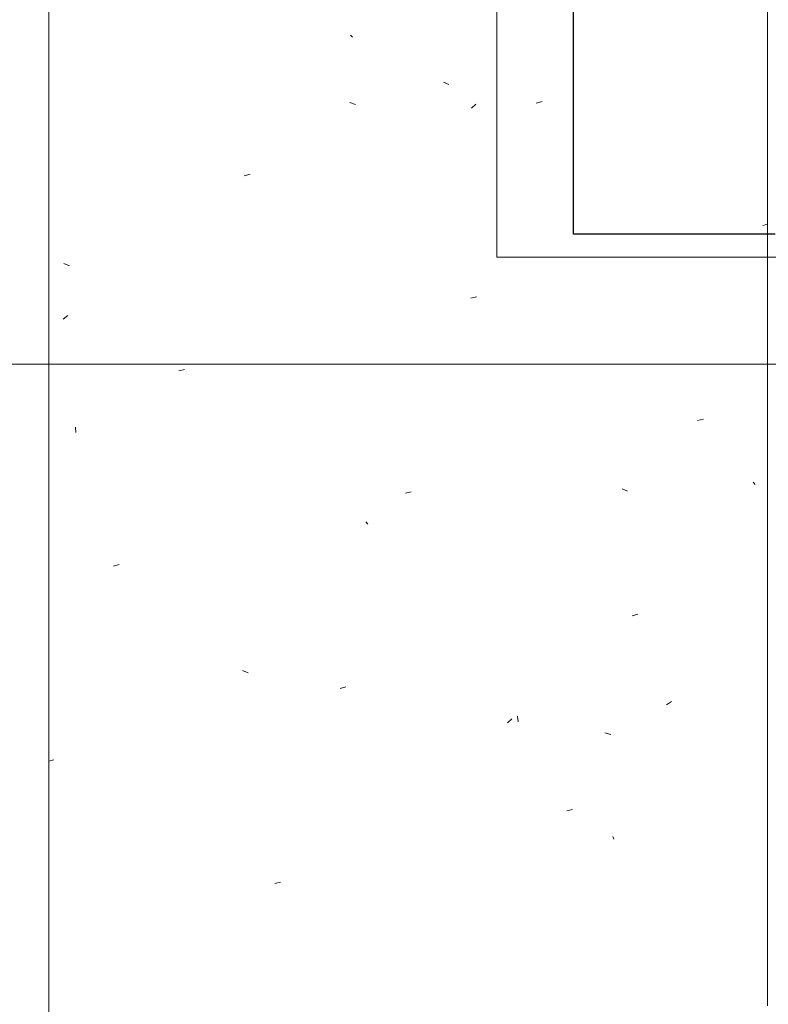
# Model space of a CAD drawing. Extents: x -740 to 300, y 62 to 1112.
# Tile 62 of 187: x -17 to -7, y 377 to 389. Entities that reach past the tile are written whole.
import ezdxf
from ezdxf.lldxf.tags import DXFTag

# ---------------------------------------------------------------- set-up
doc = ezdxf.new("R2010")
doc.units = 0
doc.layers.get('0').update_dxf_attribs({"lineweight": 13})
for name, color, linetype, lineweight, true_color in [('30 -33 Aussenwände- 7 Fassade_ Elemente', 7, 'Continuous', 9, 0x00aacc), ('30 -36 Dächer- 3 Dachbeläge', 7, 'Continuous', 15, 0x9999ff), ('30 -36 Dächer- 3 Dachbeläge Gründach', 9, 'Continuous', 9, 0x808080)]:
    doc.layers.add(name, color=color, linetype=linetype, lineweight=lineweight, true_color=true_color)
doc.layers.add('70 -71 Achsen- 1 Gebäudeachsen', color=7, linetype='STRICHPUNKT2-A06CPVBCL0', lineweight=18)
tags = doc.linetypes.add('STRICHPUNKT2-A06CPVBCL0', pattern=[12.7, 6.35, -3.175, 0, -3.175]).pattern_tags.tags
tags[10:11] = [DXFTag(74, 4), DXFTag(75, 0), DXFTag(340, '0'), DXFTag(46, 0.0), DXFTag(50, 0.0), DXFTag(44, 0.0), DXFTag(45, 0.0)]
tags[8:9] = [DXFTag(74, 4), DXFTag(75, 0), DXFTag(340, '0'), DXFTag(46, 0.0), DXFTag(50, 0.0), DXFTag(44, 0.0), DXFTag(45, 0.0)]
tags[6:7] = [DXFTag(74, 4), DXFTag(75, 0), DXFTag(340, '0'), DXFTag(46, 0.0), DXFTag(50, 0.0), DXFTag(44, 0.0), DXFTag(45, 0.0)]
tags[4:5] = [DXFTag(74, 4), DXFTag(75, 0), DXFTag(340, '0'), DXFTag(46, 0.0), DXFTag(50, 0.0), DXFTag(44, 0.0), DXFTag(45, 0.0)]

# ---------------------------------------------------------------- blocks, each defined once
blk = doc.blocks.new('Referenz-A06CPVBEL0')
at = {"layer": '30 -33 Aussenwände- 7 Fassade_ Elemente', "color": 0, "linetype": 'Continuous', "ltscale": 0.13}
for p, q in [((-10.296, 548.512), (-10.296, 386.312)), ((-10.296, 386.312), (-5.456, 386.312))]:
    blk.add_line(p, q, dxfattribs=at)
at = {"layer": '30 -33 Aussenwände- 7 Fassade_ Elemente', "color": 0, "linetype": 'Continuous', "lineweight": 25, "ltscale": 0.25}
for p, q in [((-9.296, 386.612), (-9.296, 389.912)), ((-6.656, 386.612), (-9.296, 386.612))]:
    blk.add_line(p, q, dxfattribs=at)
at = {"layer": '30 -36 Dächer- 3 Dachbeläge', "color": 0, "lineweight": 9}
for p, q in [((-6.756, 764.112), (-6.756, 376.512)), ((-16.156, 223.712), (-16.156, 754.512)), ((-12.187, 389.191), (-12.213, 389.22)), ((-10.997, 388.604), (-10.924, 388.574)), ((-12.22, 388.336), (-12.145, 388.313)), ((-10.572, 388.315), (-10.629, 388.261)), ((-9.782, 388.33), (-9.705, 388.349)), ((-13.602, 387.378), (-13.525, 387.397)), ((-6.817, 386.729), (-6.756, 386.744)), ((-15.96, 386.229), (-15.887, 386.199)), ((-10.637, 385.776), (-10.561, 385.795)), ((-15.907, 385.548), (-15.971, 385.503)), ((-14.457, 384.824), (-14.381, 384.843)), ((-7.672, 384.174), (-7.596, 384.194)), ((-15.803, 384.017), (-15.81, 384.087)), ((-8.659, 383.279), (-8.586, 383.249)), ((-6.918, 383.339), (-6.945, 383.369)), ((-11.492, 383.222), (-11.416, 383.241)), ((-11.983, 382.82), (-12.01, 382.849)), ((-15.312, 382.27), (-15.236, 382.289)), ((-8.527, 381.62), (-8.451, 381.639)), ((-13.622, 380.904), (-13.549, 380.874)), ((-12.347, 380.668), (-12.271, 380.687)), ((-8.011, 380.497), (-8.076, 380.452)), ((-10.101, 380.269), (-10.159, 380.216)), ((-10.019, 380.232), (-10.027, 380.303)), ((-8.883, 380.087), (-8.808, 380.064)), ((-16.156, 379.718), (-16.091, 379.735)), ((-9.383, 379.066), (-9.306, 379.085)), ((-8.781, 378.728), (-8.768, 378.695)), ((-13.203, 378.114), (-13.126, 378.133))]:
    blk.add_line(p, q, dxfattribs=at)
at = {"layer": '30 -36 Dächer- 3 Dachbeläge Gründach', "color": 0, "linetype": 'Continuous', "ltscale": 0.13}
blk.add_line((-16.156, 376.512), (-16.156, 760.912), dxfattribs=at)
at = {"layer": '70 -71 Achsen- 1 Gebäudeachsen', "color": 0, "linetype": 'STRICHPUNKT2-A06CPVBCL0', "ltscale": 0.18}
blk.add_line((-682.362, 384.912), (76.349, 384.912), dxfattribs=at)

msp = doc.modelspace()

# ---------------------------------------------------------------- block references
at = {"color": 8, "lineweight": 13, "ltscale": 0.13, "true_color": 0x808080}
msp.add_blockref('Referenz-A06CPVBEL0', (0, 0), dxfattribs=at)

doc.saveas('drawing.dxf')
